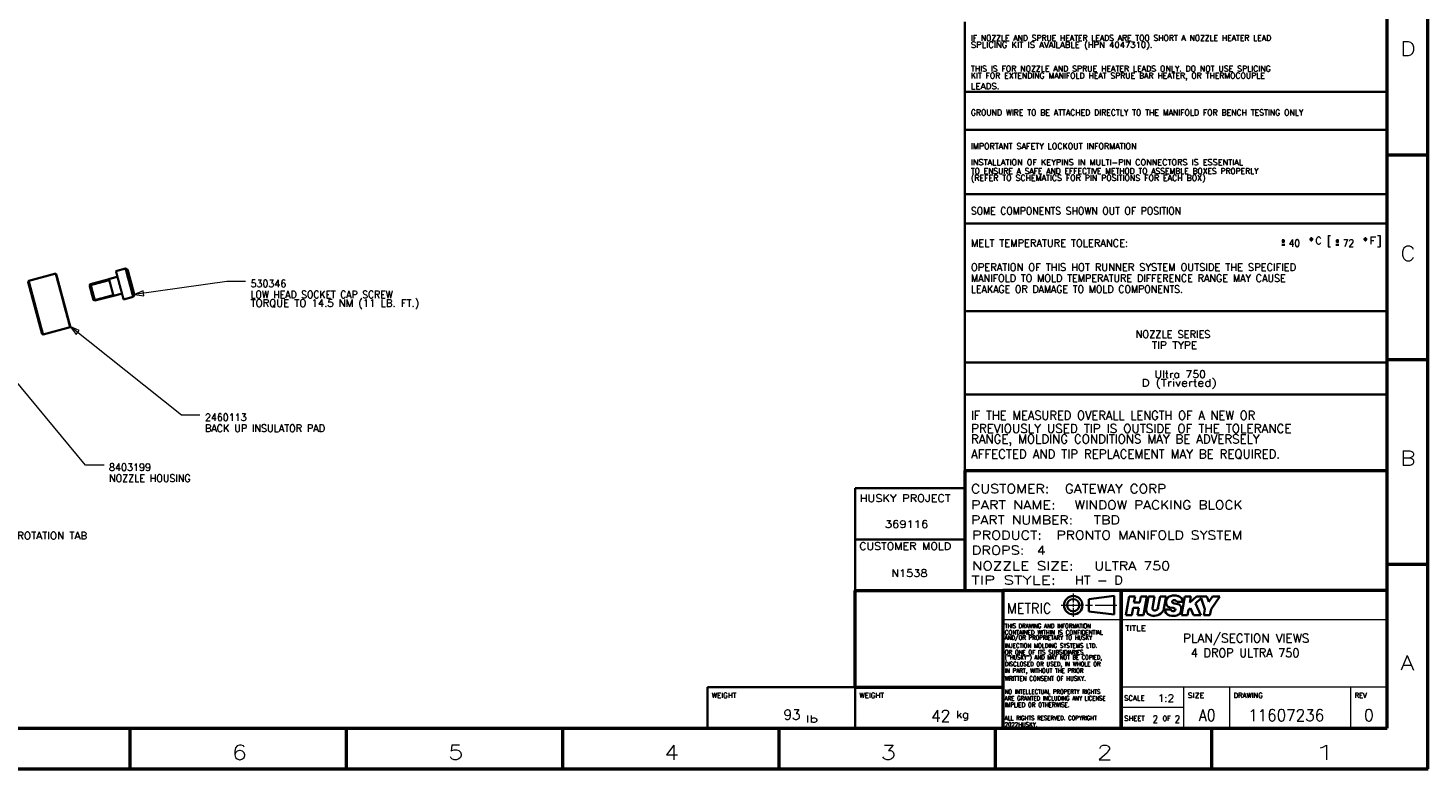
# Model space of a CAD drawing. Header units: millimetres. Extents: x 0 to 1189, y 0 to 841.
# Tile 63 of 84: x 710 to 1189, y 0 to 253. Entities that reach past the tile are written whole.
import ezdxf

# ---------------------------------------------------------------- set-up
doc = ezdxf.new("R2010")
doc.units = ezdxf.units.MM
doc.layers.add('1', color=7, linetype='Continuous')
doc.styles.add('blockfont', font='simplex.shx')
doc.styles.add('pwfont', font='simplex.shx')

msp = doc.modelspace()

# ---------------------------------------------------------------- linework, layer by layer
at = {"layer": '1', "color": 7, "linetype": 'Continuous', "lineweight": 50}
for p, q in [((1189, 0), (1189, 841)), ((1175, 14), (1175, 827)), ((1175, 210), (1189, 210)), ((1175, 140), (1189, 140)), ((1030.5, 102), (1030.5, 61)), ((1030.5, 102), (1175, 102)), ((1175, 70), (1189, 70)), ((993, 28), (993, 61)), ((993, 61), (1043.5, 61)), ((1043.5, 61), (1043.5, 28)), ((1043.5, 61), (1043.5, 14)), ((1084, 61), (1043.5, 61)), ((1084, 61), (1084, 14)), ((1084, 14), (1084, 61)), ((1175, 61), (1084, 61)), ((1175, 14), (1175, 61)), ((993, 28), (1043.5, 28)), ((993, 28), (1043.5, 28)), ((14, 14), (1175, 14)), ((745, 0), (745, 14)), ((819, 0), (819, 14)), ((893, 0), (893, 14)), ((967, 0), (967, 14)), ((1041, 0), (1041, 14)), ((1043.5, 14), (1084, 14)), ((1084, 14), (1175, 14)), ((1115, 0), (1115, 14)), ((0, 0), (1189, 0))]:
    msp.add_line(p, q, dxfattribs=at)
at = {"layer": '1', "color": 7, "linetype": 'Continuous', "lineweight": 35}
for p, q in [((1030.5, 255.5), (1030.5, 231.5)), ((1175, 255.5), (1175, 231.5)), ((1030.5, 231.5), (1030.5, 218.5)), ((1175, 231.5), (1030.5, 231.5)), ((1175, 231.5), (1175, 218.5)), ((1030.5, 218.5), (1030.5, 196.5)), ((1030.5, 218.5), (1175, 218.5)), ((1175, 218.5), (1175, 196.5)), ((1030.5, 196.5), (1030.5, 186.5)), ((1175, 196.5), (1030.5, 196.5)), ((1175, 196.5), (1175, 186.5)), ((1030.5, 186.5), (1030.5, 156.5)), ((1175, 186.5), (1030.5, 186.5)), ((1175, 186.5), (1175, 156.5)), ((1140, 180.5), (1139, 180.5)), ((1139, 179.25), (1140, 179.25)), ((1139.5, 181.13), (1139.5, 179.88)), ((1158.5, 180.5), (1157.5, 180.5)), ((1157.5, 179.25), (1158.5, 179.25)), ((1158, 181.13), (1158, 179.88)), ((1175, 156.5), (1030.5, 156.5)), ((1030.5, 156.5), (1030.5, 139)), ((1175, 156.5), (1175, 139)), ((1030.5, 139), (1030.5, 128)), ((1102.75, 139), (1030.5, 139)), ((1175, 139), (1102.75, 139)), ((1175, 139), (1175, 128)), ((1030.5, 128), (1030.5, 128)), ((1030.5, 128), (1072.5, 128)), ((1030.5, 128), (1030.5, 102)), ((1030.5, 128), (1072.5, 128)), ((1030.5, 128), (1030.5, 128)), ((1072.5, 128), (1030.5, 128)), ((1030.5, 128), (1030.5, 128)), ((1072.5, 128), (1030.5, 128)), ((1072.5, 128), (1102.75, 128)), ((1133, 128), (1072.5, 128)), ((1133, 128), (1072.5, 128)), ((1133, 128), (1072.5, 128)), ((1102.75, 128), (1133, 128)), ((1133, 128), (1175, 128)), ((1175, 128), (1133, 128)), ((1133, 128), (1175, 128)), ((1133, 128), (1175, 128)), ((1175, 128), (1175, 128)), ((1175, 128), (1175, 102)), ((1175, 128), (1175, 128)), ((1175, 128), (1175, 128)), ((1175, 102), (1030.5, 102)), ((1030.5, 96), (993, 96)), ((993, 96), (993, 61)), ((993, 78.5), (1030.5, 78.5)), ((942.5, 14), (942.5, 28)), ((993, 28), (942.5, 28)), ((1043.5, 28), (993, 28)), ((993, 14), (993, 28)), ((1043.5, 14), (1043.5, 28)), ((993, 14), (1043.5, 14))]:
    msp.add_line(p, q, dxfattribs=at)
at = {"layer": '1', "color": 3, "linetype": 'Continuous', "lineweight": 35}
for p, q in [((719.55, 169.37), (710.29, 166.89)), ((719.71, 169.21), (719.55, 169.37)), ((710.29, 166.89), (710.08, 166.52)), ((714.84, 148.75), (715.21, 148.54)), ((715.21, 148.54), (724.46, 151.02)), ((724.46, 151.02), (724.52, 151.24)), ((1030.5, 128), (1072.5, 128)), ((1030.5, 128), (1072.5, 128)), ((1072.5, 128), (1030.5, 128)), ((1102.75, 128), (1072.5, 128)), ((1072.5, 128), (1102.75, 128)), ((1102.75, 128), (1072.5, 128)), ((1133, 128), (1102.75, 128)), ((1133, 128), (1102.75, 128)), ((1133, 128), (1102.75, 128)), ((1175, 128), (1133, 128)), ((1133, 128), (1175, 128)), ((1175, 128), (1133, 128)), ((1189, 27.95), (1189, 0))]:
    msp.add_line(p, q, dxfattribs=at)
at = {"layer": '1', "color": 214, "linetype": 'Continuous', "lineweight": 35}
for p, q in [((740.42, 168.23), (737.76, 167.52)), ((743.43, 171.11), (740.14, 170.23)), ((744.16, 170.69), (743.43, 171.11)), ((731.46, 165.73), (731.14, 165.17)), ((737.79, 167.42), (731.46, 165.73)), ((732.41, 160.45), (732.96, 160.13)), ((732.96, 160.13), (739.29, 161.83)), ((739.31, 161.73), (741.97, 162.44)), ((742.73, 160.57), (746.01, 161.45)), ((746.01, 161.45), (746.44, 162.19))]:
    msp.add_line(p, q, dxfattribs=at)
at = {"layer": '1', "color": 214, "linetype": 'Continuous', "lineweight": 13}
for p, q in [((731.14, 165.17), (737.91, 166.99)), ((732.41, 160.45), (739.17, 162.26))]:
    msp.add_line(p, q, dxfattribs=at)
at = {"layer": '1', "color": 3, "linetype": 'Continuous', "lineweight": 13}
for p, q in [((778.13, 166.66), (746.44, 162.19)), ((749.46, 163.47), (746.44, 162.19)), ((749.7, 161.79), (749.46, 163.47)), ((784.48, 166.66), (778.13, 166.66)), ((746.44, 162.19), (749.7, 161.79)), ((727.54, 149.93), (724.52, 151.24)), ((724.52, 151.24), (726.48, 148.6)), ((762.53, 120.94), (724.52, 151.24)), ((726.48, 148.6), (727.54, 149.93)), ((729.72, 103.84), (696.81, 143.57)), ((768.88, 120.94), (762.53, 120.94)), ((736.07, 103.84), (729.72, 103.84))]:
    msp.add_line(p, q, dxfattribs=at)
at = {"layer": '1', "color": 113, "linetype": 'Continuous', "lineweight": 13}
for p, q in [((1067.63, 60), (1067.63, 56.87)), ((1063.52, 56), (1070.97, 56)), ((1067.63, 56.52), (1067.63, 55.48)), ((1067.63, 55.13), (1067.63, 52)), ((1071.79, 56), (1074.28, 56)), ((1075.1, 56), (1082.55, 56)), ((1084, 51), (1043.5, 51)), ((1175, 51), (1084, 51)), ((1175, 28), (1084, 28)), ((1105.37, 27.82), (1105.37, 14)), ((1121.08, 28), (1121.08, 14)), ((1162.51, 28), (1162.51, 14)), ((1105.37, 21), (1084, 21))]:
    msp.add_line(p, q, dxfattribs=at)
at = {"layer": '1', "color": 113, "linetype": 'Continuous', "lineweight": 35}
for p, q in [((1072.97, 58.1), (1081.68, 59.15)), ((1072.97, 58.1), (1072.97, 53.9)), ((1081.68, 59.15), (1081.68, 52.85)), ((1081.68, 52.85), (1072.97, 53.9))]:
    msp.add_line(p, q, dxfattribs=at)
at = {"layer": '1', "color": 1, "linetype": 'Continuous', "lineweight": 35}
for p, q in [((1086.72, 58.99), (1085.59, 52.6)), ((1086.72, 58.99), (1088.79, 58.99)), ((1088.79, 58.99), (1088.42, 56.87)), ((1090.75, 58.99), (1090.37, 56.87)), ((1090.75, 58.99), (1092.82, 58.99)), ((1091.69, 52.6), (1092.82, 58.99)), ((1092.61, 54.8), (1093.35, 58.99)), ((1093.35, 58.99), (1095.42, 58.99)), ((1094.71, 55), (1095.42, 58.99)), ((1096.63, 55.04), (1097.33, 58.99)), ((1097.33, 58.99), (1099.4, 58.99)), ((1098.67, 54.86), (1099.4, 58.99)), ((1104.72, 52.6), (1105.83, 58.99)), ((1105.83, 58.99), (1107.9, 58.99)), ((1107.53, 56.87), (1109.83, 58.99)), ((1107.9, 58.99), (1107.53, 56.87)), ((1111.39, 58.38), (1109.43, 56.57)), ((1109.83, 58.99), (1113.38, 58.99)), ((1111.39, 58.38), (1112.7, 54.62)), ((1113.38, 58.99), (1114.01, 57.17)), ((1114.01, 57.17), (1115.29, 58.99)), ((1114.77, 54.62), (1117.83, 58.99)), ((1117.83, 58.99), (1115.29, 58.99)), ((1087.66, 52.6), (1088.11, 55.11)), ((1088.11, 55.11), (1090.06, 55.11)), ((1088.42, 56.87), (1090.37, 56.87)), ((1089.62, 52.6), (1090.06, 55.11)), ((1099, 54.57), (1100.96, 54.57)), ((1099, 54.57), (1100.96, 54.57)), ((1101.87, 55.05), (1100.62, 55.27)), ((1102.15, 56.62), (1103.41, 56.4)), ((1103.07, 57.1), (1105.03, 57.1)), ((1103.07, 57.1), (1105.03, 57.1)), ((1106.78, 52.6), (1107.1, 54.42)), ((1107.1, 54.42), (1107.75, 55.02)), ((1108.78, 52.6), (1107.75, 55.02)), ((1109.43, 56.57), (1111.27, 52.6)), ((1112.34, 52.6), (1112.7, 54.62)), ((1114.77, 54.62), (1114.4, 52.6)), ((1085.59, 52.6), (1087.66, 52.6)), ((1089.62, 52.6), (1091.69, 52.6)), ((1104.72, 52.6), (1106.78, 52.6)), ((1108.78, 52.6), (1111.27, 52.6)), ((1114.4, 52.6), (1112.34, 52.6))]:
    msp.add_line(p, q, dxfattribs=at)
at = {"layer": '1', "color": 113, "linetype": 'Continuous', "lineweight": 35}
for radius in [3.15, 2.1]:
    msp.add_circle((1067.63, 56), radius, dxfattribs=at)
at = {"layer": '1', "color": 214, "linetype": 'Continuous', "lineweight": 35}
for centre, start, end in [((740.35, 168.48), 285, 15), ((742.04, 162.2), 15, 105)]:
    msp.add_arc(centre, 0.25, start, end, dxfattribs=at)
at = {"layer": '1', "color": 1, "linetype": 'Continuous', "lineweight": 35}
for centre, radius, start, end in [((1102.72, 56.83), 3.31, 155.1976, 181.7249), ((1101.31, 57.39), 1.79, 102.2913, 152.6591), ((1102.18, 54.62), 4.69, 74.578, 105.422), ((1101.86, 57.2), 0.427, 128.786, 194.3441), ((1102.2, 56.74), 1, 64.3781, 127.8559), ((1102.24, 56.89), 0.857, 14.603, 62.1887), ((1103.14, 57.27), 1.9, 354.958, 81.1581), ((1094.43, 54.41), 1.86, 167.8216, 249.5823), ((1095.27, 56.18), 3.82, 247.0593, 315.2381), ((1095.29, 54.87), 0.589, 167.8216, 249.5823), ((1095.55, 55.43), 1.21, 247.0593, 315.2381), ((1095.41, 55.35), 1.26, 322.7712, 345.947), ((1095.96, 55.36), 2.76, 317.4172, 349.925), ((1100.89, 54.4), 1.9, 174.958, 261.1581), ((1100.98, 56.79), 1.56, 182.333, 256.7321), ((1101.79, 54.79), 0.857, 194.603, 242.1887), ((1101.82, 54.93), 1, 244.3781, 307.8559), ((1101.9, 57.22), 0.478, 195.3134, 249.2374), ((1102.28, 57.64), 1.02, 238.0448, 262.9274), ((1101.75, 54.03), 1.02, 58.0448, 82.9274), ((1102.12, 54.45), 0.478, 15.3134, 69.2374), ((1102.16, 54.47), 0.427, 308.786, 14.3441), ((1102.71, 54.28), 1.79, 282.2913, 332.6591), ((1103.05, 54.88), 1.56, 2.333, 76.7321), ((1101.3, 54.85), 3.31, 335.1976, 1.7249), ((1101.84, 57.05), 4.69, 254.578, 285.422)]:
    msp.add_arc(centre, radius, start, end, dxfattribs=at)
at = {"layer": '1', "color": 7, "linetype": 'Continuous', "lineweight": 35}
for points, knots in [([(1148.98, 180.73), (1149.19, 180.73), (1149.4, 181), (1149.4, 181.23), (1149.19, 181.49), (1148.98, 181.49), (1148.79, 181.23), (1148.79, 181), (1148.98, 180.73)], [0, 0, 0.094959, 0.246954, 0.353765, 0.505766, 0.600726, 0.746961, 0.853772, 1, 1]), ([(1167.48, 180.73), (1167.69, 180.73), (1167.9, 181), (1167.9, 181.23), (1167.69, 181.49), (1167.48, 181.49), (1167.29, 181.23), (1167.29, 181), (1167.48, 180.73)], [0, 0, 0.09496, 0.246931, 0.353742, 0.505721, 0.600681, 0.746939, 0.85375, 1, 1])]:
    msp.add_open_spline(points, degree=1, knots=knots, dxfattribs=at)
at = {"layer": '1', "color": 3, "linetype": 'Continuous', "lineweight": 35}
for points, knots in [([(724.46, 151.02), (724.44, 151.12), (724.22, 151.93), (724.04, 152.61), (723.54, 154.47), (722.9, 156.84), (722.19, 159.51), (721.46, 162.24), (720.78, 164.78), (720.2, 166.92), (719.79, 168.46), (719.57, 169.27), (719.55, 169.37)], [0, 0, 0.005586, 0.049516, 0.086881, 0.188256, 0.31733, 0.462635, 0.61126, 0.75, 0.866525, 0.950484, 0.994415, 1, 1]), ([(719.71, 169.21), (719.82, 168.81), (720.13, 167.65), (720.62, 165.83), (721.24, 163.51), (721.58, 162.22), (722.3, 159.55), (723, 156.94), (723.32, 155.73), (723.88, 153.64), (724.29, 152.13), (724.42, 151.64), (724.52, 151.24)], [0, 0, 0.022213, 0.086881, 0.188255, 0.31733, 0.38874, 0.537365, 0.68267, 0.750001, 0.866526, 0.950484, 0.977787, 1, 1]), ([(714.84, 148.75), (714.73, 149.14), (714.43, 150.29), (713.94, 152.1), (713.65, 153.19), (712.99, 155.66), (712.28, 158.3), (711.93, 159.61), (711.27, 162.08), (710.71, 164.15), (710.31, 165.64), (710.18, 166.13), (710.08, 166.52)], [0, 0, 0.022214, 0.08688, 0.188255, 0.250001, 0.38874, 0.537365, 0.61126, 0.75, 0.866526, 0.950485, 0.977786, 1, 1]), ([(710.29, 166.89), (710.32, 166.79), (710.53, 165.98), (710.95, 164.44), (711.22, 163.43), (711.85, 161.07), (712.56, 158.4), (712.93, 157.03), (713.65, 154.36), (714.28, 151.99), (714.78, 150.13), (714.96, 149.45), (715.18, 148.64), (715.21, 148.54)], [0, 0, 0.005585, 0.049516, 0.133474, 0.188256, 0.317329, 0.462635, 0.537365, 0.682671, 0.811745, 0.91312, 0.950484, 0.994415, 1, 1])]:
    msp.add_open_spline(points, degree=1, knots=knots, dxfattribs=at)
at = {"layer": '1', "color": 214, "linetype": 'Continuous', "lineweight": 35}
for points, knots in [([(740.14, 170.23), (740.25, 169.81), (740.57, 168.63), (741.04, 166.89), (741.3, 165.91), (741.84, 163.91), (742.3, 162.17), (742.62, 160.99), (742.73, 160.57)], [0, 0, 0.043226, 0.165435, 0.345492, 0.447734, 0.654508, 0.834564, 0.956773, 1, 1]), ([(746.01, 161.45), (745.9, 161.87), (745.59, 163.05), (745.12, 164.79), (744.86, 165.78), (744.32, 167.77), (743.85, 169.51), (743.54, 170.69), (743.43, 171.11)], [0, 0, 0.043227, 0.165435, 0.345492, 0.447737, 0.654508, 0.834564, 0.956773, 1, 1]), ([(744.16, 170.69), (744.19, 170.58), (744.41, 169.76), (744.59, 169.09), (745.05, 167.38), (745.55, 165.49), (746.01, 163.79), (746.33, 162.61), (746.44, 162.19)], [0, 0, 0.012535, 0.109084, 0.188253, 0.38874, 0.611262, 0.811744, 0.950485, 1, 1]), ([(732.41, 160.45), (732.29, 160.9), (731.97, 162.08), (731.78, 162.81), (731.4, 164.2), (731.26, 164.72), (731.14, 165.17)], [0, 0, 0.095491, 0.345492, 0.499999, 0.79389, 0.904509, 1, 1]), ([(731.46, 165.73), (731.58, 165.28), (731.72, 164.76), (732.11, 163.33), (732.32, 162.53), (732.7, 161.1), (732.84, 160.57), (732.96, 160.13)], [0, 0, 0.079374, 0.172568, 0.428842, 0.571158, 0.827432, 0.920626, 1, 1]), ([(739.31, 161.73), (739.21, 162.11), (739.09, 162.58), (738.74, 163.87), (738.34, 165.37), (737.99, 166.67), (737.87, 167.13), (737.76, 167.52)], [0, 0, 0.066988, 0.146445, 0.370589, 0.629408, 0.853553, 0.93301, 1, 1])]:
    msp.add_open_spline(points, degree=1, knots=knots, dxfattribs=at)

# ---------------------------------------------------------------- texts
at = {"layer": '1', "color": 113, "linetype": 'Continuous', "lineweight": 13, "attachment_point": 7, "line_spacing_factor": 0.903614}
for s, insert, char_height, style in [('\\W1.0533;SPLICING KIT IS AVAILABLE (HPN 4047310).', (1032.61, 245.94), 2, 'blockfont'), ('\\W0.9517;IF NOZZLE AND SPRUE HEATER LEADS ARE TOO SHORT A NOZZLE HEATER LEAD', (1032.61, 248.94), 2, 'blockfont'), ('\\W0.9716;THIS IS FOR NOZZLE AND SPRUE HEATER LEADS ONLY. DO NOT USE SPLICING', (1032.61, 238.44), 2, 'blockfont'), ('\\W0.9618;KIT FOR EXTENDING MANIFOLD HEAT SPRUE BAR HEATER, OR THERMOCOUPLE', (1032.61, 235.44), 2, 'blockfont'), ('\\W1.0916;LEADS.', (1032.61, 232.44), 2, 'blockfont'), ('\\W0.9647;GROUND WIRE TO BE ATTACHED DIRECTLY TO THE MANIFOLD FOR BENCH TESTING ONLY', (1032.61, 223.44), 2, 'blockfont'), ('\\W0.9912;IMPORTANT SAFETY LOCKOUT INFORMATION', (1032.61, 211.94), 2, 'blockfont'), ('\\W1.0137;INSTALLATION OF KEYPINS IN MULTI-PIN CONNECTORS IS ESSENTIAL', (1032.61, 206.44), 2, 'blockfont'), ('\\W0.9460;TO ENSURE A SAFE AND EFFECTIVE METHOD TO ASSEMBLE BOXES PROPERLY ', (1032.61, 203.44), 2, 'blockfont'), ('\\W0.9794;(REFER TO SCHEMATICS FOR PIN POSITIONS FOR EACH BOX)', (1032.61, 200.44), 2, 'blockfont'), ('\\W0.9284;SOME COMPONENTS SHOWN OUT OF POSITION', (1032.63, 189.56), 2.5, 'blockfont'), ('\\W0.9863;MELT TEMPERATURE TOLERANCE:', (1032.63, 178.56), 2.5, 'pwfont'), ('\\W0.9916;OPERATION OF THIS HOT RUNNER SYSTEM OUTSIDE THE SPECIFIED', (1032.63, 170.31), 2.5, 'pwfont'), ('\\W0.9604;MANIFOLD TO MOLD TEMPERATURE DIFFERENCE RANGE MAY CAUSE', (1032.63, 166.56), 2.5, 'pwfont'), ('\\W0.9431;LEAKAGE OR DAMAGE TO MOLD COMPONENTS.', (1032.63, 162.81), 2.5, 'pwfont'), ('\\W0.9844;NOZZLE SERIES', (1088.97, 147.4), 2.5, 'blockfont'), ('\\W1.0700;TIP TYPE', (1094.54, 143.65), 2.5, 'blockfont'), ('\\W0.9570;IF THE MEASURED OVERALL LENGTH OF A NEW OR', (1032.66, 119.42), 3, 'pwfont'), ('\\W0.9999;PREVIOUSLY USED TIP IS OUTSIDE OF THE TOLERANCE', (1032.66, 114.92), 3, 'pwfont'), ('\\W0.9856;RANGE, MOLDING CONDITIONS MAY BE ADVERSELY', (1032.66, 110.42), 3, 'pwfont'), ('\\W0.9886;AFFECTED AND TIP REPLACEMENT MAY BE REQUIRED.', (1032.66, 105.92), 3, 'pwfont'), ('\\W0.9287;METRIC', (1044.96, 53.18), 3.5, 'pwfont'), ('\\W0.8970;THIS DRAWING AND INFORMATION', (1044.21, 48.18), 1.5, 'pwfont'), ('\\W1.2460;TITLE', (1085.4, 47.28), 1.75, 'pwfont'), ('\\W0.8433;AND/OR PROPRIETARY TO HUSKY', (1044.21, 43.68), 1.5, 'pwfont'), ('\\W0.9373;CONTAINED WITHIN IS CONFIDENTIAL', (1044.21, 45.93), 1.5, 'pwfont'), ('\\W0.9108;OR ONE OF ITS SUBSIDIARIES', (1044.21, 39.18), 1.5, 'pwfont'), ('\\W0.8817;("HUSKY") AND MAY NOT BE COPIED,', (1044.21, 36.93), 1.5, 'pwfont'), ('\\W0.9138;INJECTION MOLDING SYSTEMS LTD.', (1044.21, 41.43), 1.5, 'pwfont'), ('\\W0.8606;DISCLOSED OR USED, IN WHOLE OR', (1044.21, 34.68), 1.5, 'pwfont'), ('\\W0.9108;IN PART, WITHOUT THE PRIOR', (1044.21, 32.43), 1.5, 'pwfont'), ('\\W0.8702;WRITTEN CONSENT OF HUSKY.', (1044.21, 30.18), 1.5, 'pwfont'), ('\\W1.0205;WEIGHT', (943.94, 24.29), 1.75, 'pwfont'), ('\\W1.0205;WEIGHT', (994.44, 24.29), 1.75, 'pwfont'), ('\\W0.8850;ARE GRANTED INCLUDING ANY LICENSE', (1044.21, 23.43), 1.5, 'pwfont'), ('\\W0.8893;NO INTELLECTUAL PROPERTY RIGHTS', (1044.21, 25.68), 1.5, 'pwfont'), ('\\W0.9914;SCALE', (1085.01, 23.37), 1.75, 'pwfont'), ('\\W1.1308;SIZE', (1106.79, 24.28), 1.75, 'pwfont'), ('\\W0.9844;DRAWING', (1122.48, 24.29), 1.75, 'pwfont'), ('\\W0.9556;REV', (1163.93, 24.29), 1.75, 'pwfont'), ('\\W1.1074;kg', (1027.62, 16.56), 2.5, 'pwfont'), ('\\W0.9222;IMPLIED OR OTHERWISE.', (1044.21, 21.18), 1.5, 'pwfont'), ('\\W1.4766;lb', (976.1, 15.84), 2.5, 'pwfont'), ('\\W0.8959;ALL RIGHTS RESERVED. COPYRIGHT', (1044.21, 16.68), 1.5, 'pwfont'), ('\\W0.8525;     HUSKY.', (1044.21, 14.43), 1.5, 'pwfont'), ('\\W0.9706;SHEET', (1085.09, 16.41), 1.75, 'pwfont'), ('\\W0.9087;OF', (1098.23, 16.41), 1.75, 'pwfont')]:
    msp.add_mtext(s, dxfattribs=dict(at, insert=insert, char_height=char_height, style=style))
at = {"layer": '1', "color": 3, "linetype": 'Continuous', "lineweight": 13, "attachment_point": 7, "line_spacing_factor": 0.903614}
for s, insert, char_height, style in [('\\W1.1667;D', (1179.51, 243.78), 5, 'pwfont'), ('\\W1.1667;C', (1179.51, 173.78), 5, 'pwfont'), ('\\W0.9507;530346', (786.2, 164.72), 2.5, 'pwfont'), ('\\W1.0120;TORQUE TO 14.5 NM (11 LB. FT.)', (786.2, 157.22), 2.5, 'pwfont'), ('\\W0.9238;LOW HEAD SOCKET CAP SCREW', (786.2, 160.97), 2.5, 'pwfont'), ('\\W0.9484;2460113', (770.6, 118.99), 2.5, 'pwfont'), ('\\W0.9628;BACK UP INSULATOR PAD', (770.6, 115.24), 2.5, 'pwfont'), ('\\W1.1667;B', (1179.51, 103.78), 5, 'pwfont'), ('\\W0.9554;8403199', (737.79, 101.9), 2.5, 'pwfont'), ('\\W0.9545;NOZZLE HOUSING', (737.79, 98.15), 2.5, 'pwfont'), ('\\W1.1402;HUSKY PROJECT', (994.55, 91.33), 2.5, 'blockfont'), ('\\W1.0355;ANTI-ROTATION TAB', (696.36, 78.53), 2.5, 'pwfont'), ('\\W1.1060;CUSTOMER MOLD', (994.44, 74.94), 2.5, 'blockfont'), ('\\W1.2353;A', (1179.51, 33.78), 5, 'pwfont'), ('\\W1.2353;6', (779.75, 3.18), 5, 'pwfont'), ('\\W1.2353;5', (853.75, 3.18), 5, 'pwfont'), ('\\W1.1667;4', (927.75, 3.18), 5, 'pwfont'), ('\\W1.2353;3', (1001.75, 3.18), 5, 'pwfont'), ('\\W1.2353;2', (1075.75, 3.18), 5, 'pwfont'), ('\\W1.9091;1', (1149.75, 3.18), 5, 'pwfont')]:
    msp.add_mtext(s, dxfattribs=dict(at, insert=insert, char_height=char_height, style=style))
at = {"layer": '1', "color": 7, "linetype": 'Continuous', "lineweight": 13, "char_height": 2.5, "attachment_point": 7, "line_spacing_factor": 0.903614}
for s, insert, style in [('\\W1.0277;C [', (1150.38, 178.56), 'pwfont'), ('\\W0.8929;40 ', (1141.38, 178.56), 'pwfont'), ('\\W0.8929;72 ', (1159.88, 178.56), 'pwfont'), ('\\W1.2656;F]', (1168.88, 178.56), 'pwfont'), ('\\W1.0945;Ultra 750', (1095.47, 133.71), 'blockfont'), ('\\W1.2119;D (Triverted)', (1091.02, 129.96), 'blockfont')]:
    msp.add_mtext(s, dxfattribs=dict(at, insert=insert, style=style))
at = {"layer": '1', "color": 2, "linetype": 'Continuous', "lineweight": 13, "attachment_point": 7, "line_spacing_factor": 0.903614, "style": 'blockfont'}
for s, insert, char_height in [('\\W1.1491;GATEWAY CORP', (1064.75, 94.33), 3), ('\\W1.1916;CUSTOMER:', (1032.64, 94.33), 3), ('\\W1.2172;PART NAME:', (1032.68, 88.8), 3), ('\\W1.1559;WINDOW PACKING BLOCK', (1068.07, 88.8), 3), ('\\W1.1739;PART NUMBER:', (1032.71, 83.66), 3), ('\\W1.2051;TBD', (1074.63, 83.66), 3), ('\\W1.1554;369116', (1003.19, 82.47), 2.5), ('\\W1.2053;PRODUCT:', (1033.05, 78.47), 3), ('\\W1.1679;PRONTO MANIFOLD SYSTEM', (1061.9, 78.47), 3), ('\\W1.2726;NOZZLE SIZE:', (1032.93, 67.97), 3), ('\\W1.2179;DROPS:', (1032.93, 73.28), 3), ('\\W1.1484;4', (1055.25, 73.28), 3), ('\\W1.1847;ULTRA 750', (1074.86, 67.97), 3), ('\\W1.1335;N1538', (1005.38, 65.73), 2.5), ('\\W1.3976;TIP STYLE:', (1032.81, 63.09), 3), ('\\W1.0902;HT - D', (1068.2, 63.09), 3)]:
    msp.add_mtext(s, dxfattribs=dict(at, insert=insert, char_height=char_height))
at = {"layer": '1', "color": 30, "linetype": 'Continuous', "lineweight": 13, "attachment_point": 7, "line_spacing_factor": 0.903614}
for s, insert, char_height, style in [('\\W1.0089;PLAN/SECTION VIEWS', (1105.22, 42.22), 3, 'pwfont'), ('\\W0.9412;4 DROP ULTRA 750', (1107.86, 38.22), 3, 'pwfont'), ('\\W1.0263;1:2', (1096.6, 22.94), 2.5, 'pwfont'), ('\\W0.9578;93', (968.54, 16.81), 3.5, 'pwfont'), ('\\W0.9578;42', (1019.02, 16.14), 4, 'pwfont'), ('\\W0.8906;A0', (1110.54, 16.38), 4, 'pwfont'), ('\\W0.9488;11607236', (1127.48, 16.39), 4, 'pwfont'), ('\\W0.9844;0', (1167.09, 16.39), 4, 'pwfont'), ('\\W0.8906;2022', (1044.18, 14.43), 1.5, 'blockfont'), ('\\W0.8493;2', (1094.81, 15.83), 2.5, 'pwfont'), ('\\W0.8493;2', (1102.34, 15.83), 2.5, 'pwfont')]:
    msp.add_mtext(s, dxfattribs=dict(at, insert=insert, char_height=char_height, style=style))

doc.saveas('drawing.dxf')
